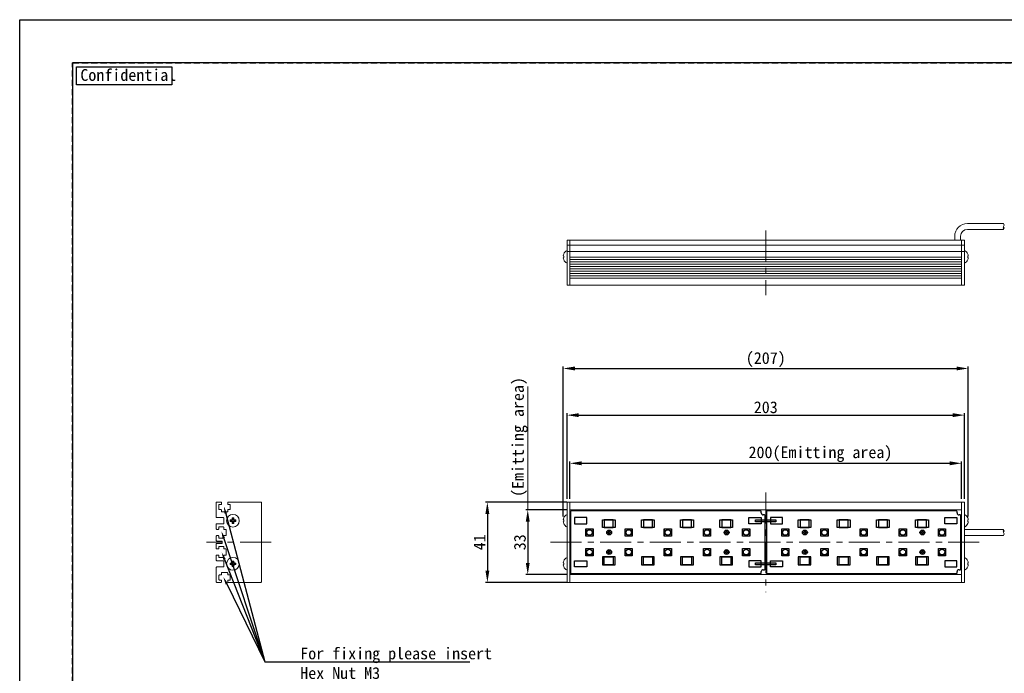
# Model space of a CAD drawing. Header units: millimetres. Extents: x 0 to 420, y 0 to 297.
# Tile 2 of 9: x 0 to 251, y 130 to 297. Entities that reach past the tile are written whole.
import ezdxf
from ezdxf import colors
from ezdxf.entities.mleader import LeaderData, LeaderLine
from ezdxf.math import Vec2, Vec3

# ---------------------------------------------------------------- set-up
doc = ezdxf.new("R2010")
doc.units = ezdxf.units.MM
doc.header["$LTSCALE"] = 0.25
doc.linetypes.add('CENTER', pattern=[50.8, 31.75, -6.35, 6.35, -6.35])
doc.linetypes.add('HIDDEN', pattern=[9.525, 6.35, -3.175])
for name, color, linetype, lineweight in [('BASE', 7, 'Continuous', 20), ('CABLE 3P', 7, 'Continuous', 20), ('CENTER', 1, 'CENTER', 9), ('DIMENSION', 6, 'Continuous', 9), ('MXB8146', 7, 'Continuous', 20), ('SIDE PLATE', 7, 'Continuous', 20)]:
    doc.layers.add(name, color=color, linetype=linetype, lineweight=lineweight)
for name, color, linetype in [('FORM', 252, 'Continuous'), ('Jumper', 7, 'Continuous'), ('MXB0164', 173, 'Continuous'), ('PCB ASSY', 3, 'Continuous')]:
    doc.layers.add(name, color=color, linetype=linetype)
doc.layers.add('PAPER', color=254, linetype='Continuous', plot=False)
doc.styles.add('VS Standard', font='msgothic.ttc', dxfattribs={"height": 3})
doc.dimstyles.new('VS Standard x0.5', dxfattribs={"dimtxt": 3, "dimasz": 3, "dimexe": 0.5, "dimexo": 0.8, "dimgap": 0.5, "dimtad": 3, "dimlfac": 2, "dimrnd": 0.0001, "dimzin": 9, "dimdsep": 46, "dimtxsty": 'VS Standard', "dimcen": 0, "dimaunit": 1, "dimadec": 0, "dimazin": 2, "dimtfac": 1, "dimtmove": 0, "dimatfit": 3, "dimfxl": 1, "dimtolj": 1, "dimtzin": 0, "dimarcsym": 0})

# ---------------------------------------------------------------- blocks, each defined once
blk = doc.blocks.new('*D8')
at = {"layer": 'Defpoints', "color": 0}
for p in [(140.52, 171.84), (129.74, 155.34), (140.52, 155.34)]:
    blk.add_point(p, dxfattribs=at)
at = {"layer": 'DIMENSION', "color": 0, "lineweight": -2}
for p, q in [((139.72, 171.84), (129.24, 171.84)), ((129.74, 168.84), (129.74, 158.34)), ((139.72, 155.34), (129.24, 155.34))]:
    blk.add_line(p, q, dxfattribs=at)
at = {"layer": 'DIMENSION', "color": 0}
for points in [[(130.24, 168.84), (129.24, 168.84), (129.74, 171.84)], [(129.24, 158.34), (130.24, 158.34), (129.74, 155.34)]]:
    blk.add_solid(points, dxfattribs=at)
at = {"layer": 'DIMENSION', "color": 0, "insert": (127.74, 163.59), "char_height": 3, "attachment_point": 5, "rotation": 90, "style": 'VS Standard'}
blk.add_mtext('\\A1;33', dxfattribs=at)
blk = doc.blocks.new('*D9')
at = {"layer": 'Defpoints', "color": 0}
for p in [(140.52, 173.84), (119.43, 153.34), (140.52, 153.34)]:
    blk.add_point(p, dxfattribs=at)
at = {"layer": 'DIMENSION', "color": 0, "lineweight": -2}
for p, q in [((139.72, 173.84), (118.93, 173.84)), ((119.43, 170.84), (119.43, 156.34)), ((139.72, 153.34), (118.93, 153.34))]:
    blk.add_line(p, q, dxfattribs=at)
at = {"layer": 'DIMENSION', "color": 0}
for points in [[(119.93, 170.84), (118.93, 170.84), (119.43, 173.84)], [(118.93, 156.34), (119.93, 156.34), (119.43, 153.34)]]:
    blk.add_solid(points, dxfattribs=at)
at = {"layer": 'DIMENSION', "color": 0, "insert": (117.43, 163.59), "char_height": 3, "attachment_point": 5, "rotation": 90, "style": 'VS Standard'}
blk.add_mtext('\\A1;41', dxfattribs=at)
blk = doc.blocks.new('*D10')
at = {"layer": 'Defpoints', "color": 0}
for p in [(240.52, 183.75), (140.52, 173.84), (240.52, 173.84)]:
    blk.add_point(p, dxfattribs=at)
at = {"layer": 'DIMENSION', "color": 0, "lineweight": -2}
for p, q in [((140.52, 174.64), (140.52, 184.25)), ((143.52, 183.75), (237.52, 183.75)), ((240.52, 174.64), (240.52, 184.25))]:
    blk.add_line(p, q, dxfattribs=at)
at = {"layer": 'DIMENSION', "color": 0}
for points in [[(143.52, 184.25), (143.52, 183.25), (140.52, 183.75)], [(237.52, 183.25), (237.52, 184.25), (240.52, 183.75)]]:
    blk.add_solid(points, dxfattribs=at)
at = {"layer": 'DIMENSION', "color": 0, "insert": (204.48, 186.07), "char_height": 3, "attachment_point": 5, "style": 'VS Standard'}
blk.add_mtext('\\A1;{\\A1;200}(Emitting area)', dxfattribs=at)
blk = doc.blocks.new('*D11')
at = {"layer": 'Defpoints', "color": 0}
for p in [(241.27, 196.04), (139.77, 173.84), (241.27, 173.84)]:
    blk.add_point(p, dxfattribs=at)
at = {"layer": 'DIMENSION', "color": 0, "lineweight": -2}
for p, q in [((139.77, 174.64), (139.77, 196.54)), ((241.27, 174.64), (241.27, 196.54)), ((142.77, 196.04), (238.27, 196.04))]:
    blk.add_line(p, q, dxfattribs=at)
at = {"layer": 'DIMENSION', "color": 0}
for points in [[(142.77, 196.54), (142.77, 195.54), (139.77, 196.04)], [(238.27, 195.54), (238.27, 196.54), (241.27, 196.04)]]:
    blk.add_solid(points, dxfattribs=at)
at = {"layer": 'DIMENSION', "color": 0, "insert": (190.52, 198.04), "char_height": 3, "attachment_point": 5, "style": 'VS Standard'}
blk.add_mtext('\\A1;203', dxfattribs=at)
blk = doc.blocks.new('*D12')
at = {"layer": 'Defpoints', "color": 0}
for p in [(242.23, 207.96), (138.8, 169.33), (242.23, 169.33)]:
    blk.add_point(p, dxfattribs=at)
at = {"layer": 'DIMENSION', "color": 0, "lineweight": -2}
for p, q in [((138.8, 170.13), (138.8, 208.46)), ((141.8, 207.96), (239.23, 207.96)), ((242.23, 170.13), (242.23, 208.46))]:
    blk.add_line(p, q, dxfattribs=at)
at = {"layer": 'DIMENSION', "color": 0}
for points in [[(141.8, 208.46), (141.8, 207.46), (138.8, 207.96)], [(239.23, 207.46), (239.23, 208.46), (242.23, 207.96)]]:
    blk.add_solid(points, dxfattribs=at)
at = {"layer": 'DIMENSION', "color": 0, "insert": (190.52, 210.22), "char_height": 3, "attachment_point": 5, "style": 'VS Standard'}
blk.add_mtext('\\A1;(207)', dxfattribs=at)

msp = doc.modelspace()

# ---------------------------------------------------------------- hatches: boundary and pattern name
at = {"layer": 'Jumper'}
for points in [[(193.0776, 169.3376), (187.9172, 169.3376), (187.9172, 168.8376), (193.0776, 168.8376)], [(193.0776, 158.3376), (187.9172, 158.3376), (187.9172, 157.8376), (193.0776, 157.8376)]]:
    msp.add_hatch(color=256, dxfattribs=at).paths.add_polyline_path(points)

# ---------------------------------------------------------------- linework, layer by layer
at = {"layer": 'BASE'}
for p, q in [((240.5172, 240.708), (140.5172, 240.708)), ((140.5172, 240.708), (140.5172, 229.208)), ((140.5172, 239.408), (240.5172, 239.408)), ((240.5172, 240.708), (240.5172, 229.208)), ((240.5172, 237.808), (140.5172, 237.808)), ((140.5172, 236.408), (240.5172, 236.408)), ((240.5172, 235.808), (140.5172, 235.808)), ((140.5172, 235.208), (240.5172, 235.208)), ((240.5172, 234.608), (140.5172, 234.608)), ((140.5172, 234.008), (240.5172, 234.008)), ((240.5172, 233.408), (140.5172, 233.408)), ((140.5172, 232.808), (240.5172, 232.808)), ((240.5172, 232.208), (140.5172, 232.208)), ((140.5172, 231.608), (240.5172, 231.608)), ((240.5172, 231.008), (140.5172, 231.008)), ((140.5172, 229.208), (240.5172, 229.208)), ((140.5172, 173.8376), (140.5172, 153.3376)), ((140.5172, 173.8376), (240.5172, 173.8376)), ((240.5172, 173.8376), (240.5172, 153.3376)), ((240.5172, 171.8376), (140.5172, 171.8376)), ((140.5172, 155.3376), (240.5172, 155.3376)), ((240.5172, 153.3376), (140.5172, 153.3376))]:
    msp.add_line(p, q, dxfattribs=at)
at = {"layer": 'CABLE 3P'}
for p, q in [((242.0172, 244.958), (251.2654, 244.958)), ((238.7672, 240.708), (238.7672, 241.708)), ((240.2672, 241.708), (240.2672, 240.708)), ((251.2654, 243.458), (242.0172, 243.458)), ((251.2501, 166.8376), (241.2672, 166.8376)), ((241.2672, 165.3376), (251.2503, 165.3376))]:
    msp.add_line(p, q, dxfattribs=at)
for centre, radius, start, end in [((242.0172, 241.708), 3.25, 90, 180), ((251.8985, 243.8265), 0.7325, 149.796415, 210.203585), ((250.5841, 244.5765), 0.7808, 330.752111, 29.247889), ((250.6324, 243.8265), 0.7325, 329.796415, 30.203585), ((242.0172, 241.708), 1.75, 90, 180), ((251.8985, 166.4691), 0.7325, 149.796415, 210.203585), ((250.6303, 165.7316), 0.7345, 327.562846, 30.160337), ((250.6324, 166.4691), 0.7325, 329.796415, 30.203585)]:
    msp.add_arc(centre, radius, start, end, dxfattribs=at)
at = {"layer": 'CENTER'}
for p, q in [((190.5172, 243.208), (190.5172, 226.708)), ((190.5172, 176.3376), (190.5172, 150.8376)), ((64.2107, 163.5876), (47.7107, 163.5876)), ((135.5172, 163.5876), (245.5172, 163.5876))]:
    msp.add_line(p, q, dxfattribs=at)
at = {"layer": 'DIMENSION'}
msp.add_line((129.7428, 171.8376), (129.7428, 203.3444), dxfattribs=at)
at = {"layer": 'FORM'}
for p, q in [((13.5, 286), (13.5, 11)), ((406.5, 286), (13.5, 286)), ((13.5, 286), (13.5, 286))]:
    msp.add_line(p, q, dxfattribs=at)
at = {"layer": 'FORM', "linetype": 'HIDDEN'}
msp.add_lwpolyline([(13.5, 286), (406.5, 286), (406.5, 11), (13.5, 11)], close=True, dxfattribs=at)
at = {"layer": 'FORM', "lineweight": 30}
msp.add_lwpolyline([(14.5, 285), (38.8908, 285), (38.8908, 280.3378), (14.5, 280.3378)], close=True, dxfattribs=at)
at = {"layer": 'Jumper'}
for points in [[(187.9172, 169.3376), (193.0776, 169.3376), (193.0776, 168.8376), (187.9172, 168.8376)], [(187.9172, 158.3376), (193.0776, 158.3376), (193.0776, 157.8376), (187.9172, 157.8376)]]:
    msp.add_lwpolyline(points, close=True, dxfattribs=at)
at = {"layer": 'MXB0164'}
for points in [[(150.4422, 166.4626), (150.5922, 166.4626), (150.5922, 166.1626), (150.8922, 166.1626), (150.8922, 166.0126), (150.5922, 166.0126), (150.5922, 165.7126), (150.4422, 165.7126), (150.4422, 166.0126), (150.1422, 166.0126), (150.1422, 166.1626), (150.4422, 166.1626)], [(180.4422, 166.4626), (180.5922, 166.4626), (180.5922, 166.1626), (180.8922, 166.1626), (180.8922, 166.0126), (180.5922, 166.0126), (180.5922, 165.7126), (180.4422, 165.7126), (180.4422, 166.0126), (180.1422, 166.0126), (180.1422, 166.1626), (180.4422, 166.1626)], [(200.4422, 166.4626), (200.5922, 166.4626), (200.5922, 166.1626), (200.8922, 166.1626), (200.8922, 166.0126), (200.5922, 166.0126), (200.5922, 165.7126), (200.4422, 165.7126), (200.4422, 166.0126), (200.1422, 166.0126), (200.1422, 166.1626), (200.4422, 166.1626)], [(230.4422, 166.4626), (230.5922, 166.4626), (230.5922, 166.1626), (230.8922, 166.1626), (230.8922, 166.0126), (230.5922, 166.0126), (230.5922, 165.7126), (230.4422, 165.7126), (230.4422, 166.0126), (230.1422, 166.0126), (230.1422, 166.1626), (230.4422, 166.1626)], [(150.4422, 161.4626), (150.5922, 161.4626), (150.5922, 161.1626), (150.8922, 161.1626), (150.8922, 161.0126), (150.5922, 161.0126), (150.5922, 160.7126), (150.4422, 160.7126), (150.4422, 161.0126), (150.1422, 161.0126), (150.1422, 161.1626), (150.4422, 161.1626)], [(180.4422, 161.4626), (180.5922, 161.4626), (180.5922, 161.1626), (180.8922, 161.1626), (180.8922, 161.0126), (180.5922, 161.0126), (180.5922, 160.7126), (180.4422, 160.7126), (180.4422, 161.0126), (180.1422, 161.0126), (180.1422, 161.1626), (180.4422, 161.1626)], [(200.4422, 161.4626), (200.5922, 161.4626), (200.5922, 161.1626), (200.8922, 161.1626), (200.8922, 161.0126), (200.5922, 161.0126), (200.5922, 160.7126), (200.4422, 160.7126), (200.4422, 161.0126), (200.1422, 161.0126), (200.1422, 161.1626), (200.4422, 161.1626)], [(230.4422, 161.4626), (230.5922, 161.4626), (230.5922, 161.1626), (230.8922, 161.1626), (230.8922, 161.0126), (230.5922, 161.0126), (230.5922, 160.7126), (230.4422, 160.7126), (230.4422, 161.0126), (230.1422, 161.0126), (230.1422, 161.1626), (230.4422, 161.1626)]]:
    msp.add_lwpolyline(points, close=True, dxfattribs=at)
for centre in [(150.5172, 166.0876), (180.5172, 166.0876), (200.5172, 166.0876), (230.5172, 166.0876), (150.5172, 161.0876), (180.5172, 161.0876), (200.5172, 161.0876), (230.5172, 161.0876)]:
    msp.add_circle(centre, 0.625, dxfattribs=at)
at = {"layer": 'MXB8146'}
for p, q in [((138.9235, 236.6661), (138.7995, 236.6994)), ((138.9235, 237.1661), (138.9119, 237.1693)), ((139.7672, 238.083), (139.7672, 234.833)), ((241.2672, 238.083), (241.2672, 234.833)), ((242.1109, 237.1661), (242.1225, 237.1693)), ((242.1109, 236.6661), (242.2349, 236.6994)), ((138.7995, 236.2167), (138.9235, 236.2499)), ((138.9119, 235.7468), (138.9235, 235.7499)), ((242.2349, 236.2167), (242.1109, 236.2499)), ((242.1225, 235.7468), (242.1109, 235.7499)), ((53.8447, 169.2036), (53.7526, 169.2957)), ((53.8447, 168.9716), (53.7526, 168.8795)), ((54.3447, 169.2036), (53.8447, 169.2036)), ((53.8447, 169.2036), (53.8447, 168.9716)), ((53.8447, 168.9716), (54.3447, 168.9716)), ((54.3447, 169.2036), (54.2194, 169.329)), ((54.3447, 168.9716), (54.2194, 168.8463)), ((54.3447, 169.7036), (54.2526, 169.7957)), ((54.3447, 168.4716), (54.2526, 168.3795)), ((54.3447, 169.7036), (54.3447, 169.2036)), ((54.5767, 169.7036), (54.3447, 169.7036)), ((54.3447, 168.9716), (54.3447, 168.4716)), ((54.3447, 168.4716), (54.5767, 168.4716)), ((54.5767, 169.7036), (54.6688, 169.7957)), ((54.5767, 169.2036), (54.5767, 169.7036)), ((54.5767, 169.2036), (54.7021, 169.329)), ((55.0767, 169.2036), (54.5767, 169.2036)), ((54.5767, 168.9716), (54.7021, 168.8463)), ((54.5767, 168.9716), (55.0767, 168.9716)), ((54.5767, 168.4716), (54.5767, 168.9716)), ((54.5767, 168.4716), (54.6688, 168.3795)), ((55.0767, 169.2036), (55.1688, 169.2957)), ((55.0767, 168.9716), (55.0767, 169.2036)), ((55.0767, 168.9716), (55.1688, 168.8795)), ((138.9235, 169.2957), (138.7995, 169.329)), ((138.7995, 168.8463), (138.9235, 168.8795)), ((138.9235, 169.7957), (138.9119, 169.7988)), ((139.7672, 170.7126), (139.7672, 167.4626)), ((241.2672, 170.7126), (241.2672, 167.4626)), ((242.1109, 169.7957), (242.1225, 169.7988)), ((242.1109, 169.2957), (242.2349, 169.329)), ((242.2349, 168.8463), (242.1109, 168.8795)), ((138.9119, 168.3764), (138.9235, 168.3795)), ((242.1225, 168.3764), (242.1109, 168.3795)), ((54.3447, 158.7036), (54.2526, 158.7957)), ((54.3447, 158.7036), (54.3447, 158.2036)), ((54.5767, 158.7036), (54.3447, 158.7036)), ((54.5767, 158.7036), (54.6688, 158.7957)), ((54.5767, 158.2036), (54.5767, 158.7036)), ((138.9119, 158.7988), (138.9235, 158.7957)), ((139.7672, 156.4626), (139.7672, 159.7126)), ((241.2672, 156.4626), (241.2672, 159.7126)), ((242.1225, 158.7988), (242.1109, 158.7957)), ((53.8447, 158.2036), (53.7526, 158.2957)), ((53.8447, 157.9716), (53.7526, 157.8795)), ((54.3447, 158.2036), (53.8447, 158.2036)), ((53.8447, 158.2036), (53.8447, 157.9716)), ((53.8447, 157.9716), (54.3447, 157.9716)), ((54.3447, 158.2036), (54.2194, 158.329)), ((54.3447, 157.9716), (54.2194, 157.8463)), ((54.3447, 157.4716), (54.2526, 157.3795)), ((54.3447, 157.9716), (54.3447, 157.4716)), ((54.3447, 157.4716), (54.5767, 157.4716)), ((54.5767, 158.2036), (54.7021, 158.329)), ((55.0767, 158.2036), (54.5767, 158.2036)), ((54.5767, 157.9716), (54.7021, 157.8463)), ((54.5767, 157.9716), (55.0767, 157.9716)), ((54.5767, 157.4716), (54.5767, 157.9716)), ((54.5767, 157.4716), (54.6688, 157.3795)), ((55.0767, 158.2036), (55.1688, 158.2957)), ((55.0767, 157.9716), (55.0767, 158.2036)), ((55.0767, 157.9716), (55.1688, 157.8795)), ((138.7995, 158.329), (138.9235, 158.2957)), ((138.9235, 157.8795), (138.7995, 157.8463)), ((138.9235, 157.3795), (138.9119, 157.3764)), ((242.2349, 158.329), (242.1109, 158.2957)), ((242.1109, 157.8795), (242.2349, 157.8463)), ((242.1109, 157.3795), (242.1225, 157.3764))]:
    msp.add_line(p, q, dxfattribs=at)
for centre in [(54.4607, 169.0876), (54.4607, 158.0876)]:
    msp.add_circle(centre, 1.625, dxfattribs=at)
for centre, radius, start, end in [((140.6397, 236.4602), 1.8557, 157.639247, 172.593484), ((140.5875, 236.458), 1.8203, 116.784996, 157.000817), ((140.7776, 236.458), 1.8657, 173.595632, 186.404368), ((240.4469, 236.458), 1.8203, 22.999183, 63.215004), ((240.3947, 236.4602), 1.8557, 7.406516, 22.360753), ((240.2568, 236.458), 1.8657, 353.595632, 6.404368), ((140.6397, 236.4559), 1.8557, 187.406516, 202.360753), ((140.5875, 236.458), 1.8203, 202.999183, 243.215004), ((240.4469, 236.458), 1.8203, 296.784996, 337.000817), ((240.3947, 236.4559), 1.8557, 337.639247, 352.593484), ((60.6889, 169.0876), 6.9394, 178.281462, 181.718538), ((54.431, 163.0636), 6.269, 91.934483, 96.212266), ((54.431, 175.1117), 6.269, 263.787734, 268.065517), ((60.4848, 169.1173), 6.269, 173.787734, 178.065517), ((60.4848, 169.0579), 6.269, 181.934483, 186.212266), ((54.4607, 162.8595), 6.9394, 88.281462, 91.718538), ((48.4367, 169.1173), 6.269, 1.934483, 6.212266), ((48.4367, 169.0579), 6.269, 353.787734, 358.065517), ((54.4904, 163.0636), 6.269, 83.787734, 88.065517), ((54.4904, 175.1117), 6.269, 271.934483, 276.212266), ((48.2326, 169.0876), 6.9394, 358.281462, 1.718538), ((140.6397, 169.0898), 1.8557, 157.639247, 172.593484), ((140.6397, 169.0855), 1.8557, 187.406516, 202.360753), ((140.5875, 169.0876), 1.8203, 116.784996, 157.000817), ((140.7776, 169.0876), 1.8657, 173.595632, 186.404368), ((240.4469, 169.0876), 1.8203, 22.999183, 63.215004), ((240.3947, 169.0898), 1.8557, 7.406516, 22.360753), ((240.2568, 169.0876), 1.8657, 353.595632, 6.404368), ((240.3947, 169.0855), 1.8557, 337.639247, 352.593484), ((54.4607, 175.3158), 6.9394, 268.281462, 271.718538), ((140.5875, 169.0876), 1.8203, 202.999183, 243.215004), ((240.4469, 169.0876), 1.8203, 296.784996, 337.000817), ((60.4848, 158.1173), 6.269, 173.787734, 178.065517), ((54.4607, 151.8595), 6.9394, 88.281462, 91.718538), ((48.4367, 158.1173), 6.269, 1.934483, 6.212266), ((140.6397, 158.0898), 1.8557, 157.639247, 172.593484), ((140.5875, 158.0876), 1.8203, 116.784996, 157.000817), ((240.4469, 158.0876), 1.8203, 22.999183, 63.215004), ((240.3947, 158.0898), 1.8557, 7.406516, 22.360753), ((60.6889, 158.0876), 6.9394, 178.281462, 181.718538), ((54.431, 152.0636), 6.269, 91.934483, 96.212266), ((54.431, 164.1117), 6.269, 263.787734, 268.065517), ((60.4848, 158.0579), 6.269, 181.934483, 186.212266), ((54.4607, 164.3158), 6.9394, 268.281462, 271.718538), ((48.4367, 158.0579), 6.269, 353.787734, 358.065517), ((54.4904, 152.0636), 6.269, 83.787734, 88.065517), ((54.4904, 164.1117), 6.269, 271.934483, 276.212266), ((48.2326, 158.0876), 6.9394, 358.281462, 1.718538), ((140.6397, 158.0855), 1.8557, 187.406516, 202.360753), ((140.7776, 158.0876), 1.8657, 173.595632, 186.404368), ((140.5875, 158.0876), 1.8203, 202.999183, 243.215004), ((240.4469, 158.0876), 1.8203, 296.784996, 337.000817), ((240.2568, 158.0876), 1.8657, 353.595632, 6.404368), ((240.3947, 158.0855), 1.8557, 337.639247, 352.593484)]:
    msp.add_arc(centre, radius, start, end, dxfattribs=at)
at = {"layer": 'PAPER'}
msp.add_lwpolyline([(0, 297), (420, 297), (420, 0), (0, 0)], close=True, dxfattribs=at)
at = {"layer": 'PCB ASSY'}
for points in [[(189.3672, 171.0876), (189.3672, 171.3876, 0.41421356), (189.1672, 171.5876), (140.8672, 171.5876, 0.41421356), (140.6672, 171.3876), (140.6672, 155.7876, 0.41421356), (140.8672, 155.5876), (189.1672, 155.5876, 0.41421356), (189.3672, 155.7876), (189.3672, 156.0876)], [(239.3672, 171.0876), (239.3672, 171.3876, 0.41421356), (239.1672, 171.5876), (190.8672, 171.5876, 0.41421356), (190.6672, 171.3876), (190.6672, 155.7876, 0.41421356), (190.8672, 155.5876), (239.1672, 155.5876, 0.41421356), (239.3672, 155.7876), (239.3672, 156.0876)], [(189.8672, 156.5876), (190.1672, 156.5876, 0.41421356), (190.3672, 156.7876), (190.3672, 170.3876, 0.41421356), (190.1672, 170.5876), (189.8672, 170.5876)], [(239.8672, 156.5876), (240.1672, 156.5876, 0.41421356), (240.3672, 156.7876), (240.3672, 170.3876, 0.41421356), (240.1672, 170.5876), (239.8672, 170.5876)]]:
    msp.add_lwpolyline(points, format="xyb", dxfattribs=at)
for points in [[(141.7172, 168.2876), (144.8172, 168.2876), (144.8172, 169.8876), (141.7172, 169.8876)], [(148.7877, 169.3376), (152.0377, 169.3376), (152.0377, 167.3376), (148.7877, 167.3376)], [(149.2672, 167.3376), (151.5672, 167.3376), (151.5672, 169.3376), (149.2672, 169.3376)], [(158.7877, 169.3376), (162.0377, 169.3376), (162.0377, 167.3376), (158.7877, 167.3376)], [(159.2672, 167.3376), (161.5672, 167.3376), (161.5672, 169.3376), (159.2672, 169.3376)], [(168.7877, 169.3376), (172.0377, 169.3376), (172.0377, 167.3376), (168.7877, 167.3376)], [(169.2672, 167.3376), (171.5672, 167.3376), (171.5672, 169.3376), (169.2672, 169.3376)], [(178.7877, 169.3376), (182.0377, 169.3376), (182.0377, 167.3376), (178.7877, 167.3376)], [(179.2672, 167.3376), (181.5672, 167.3376), (181.5672, 169.3376), (179.2672, 169.3376)], [(189.3172, 168.2876), (186.2172, 168.2876), (186.2172, 169.8876), (189.3172, 169.8876)], [(191.7172, 168.2876), (194.8172, 168.2876), (194.8172, 169.8876), (191.7172, 169.8876)], [(198.7877, 169.3376), (202.0377, 169.3376), (202.0377, 167.3376), (198.7877, 167.3376)], [(199.2672, 167.3376), (201.5672, 167.3376), (201.5672, 169.3376), (199.2672, 169.3376)], [(208.7877, 169.3376), (212.0377, 169.3376), (212.0377, 167.3376), (208.7877, 167.3376)], [(209.2672, 167.3376), (211.5672, 167.3376), (211.5672, 169.3376), (209.2672, 169.3376)], [(218.7877, 169.3376), (222.0377, 169.3376), (222.0377, 167.3376), (218.7877, 167.3376)], [(219.2672, 167.3376), (221.5672, 167.3376), (221.5672, 169.3376), (219.2672, 169.3376)], [(228.7877, 169.3376), (232.0377, 169.3376), (232.0377, 167.3376), (228.7877, 167.3376)], [(229.2672, 167.3376), (231.5672, 167.3376), (231.5672, 169.3376), (229.2672, 169.3376)], [(239.3172, 168.2876), (236.2172, 168.2876), (236.2172, 169.8876), (239.3172, 169.8876)], [(144.5922, 167.0126), (146.4422, 167.0126), (146.4422, 165.1626), (144.5922, 165.1626)], [(144.6172, 166.9876), (146.2172, 166.9876), (146.4172, 166.7876), (146.4172, 165.3876), (146.2172, 165.1876), (144.6172, 165.1876)], [(154.5922, 167.0126), (156.4422, 167.0126), (156.4422, 165.1626), (154.5922, 165.1626)], [(154.6172, 166.9876), (156.2172, 166.9876), (156.4172, 166.7876), (156.4172, 165.3876), (156.2172, 165.1876), (154.6172, 165.1876)], [(164.5922, 167.0126), (166.4422, 167.0126), (166.4422, 165.1626), (164.5922, 165.1626)], [(164.6172, 166.9876), (166.2172, 166.9876), (166.4172, 166.7876), (166.4172, 165.3876), (166.2172, 165.1876), (164.6172, 165.1876)], [(174.5922, 167.0126), (176.4422, 167.0126), (176.4422, 165.1626), (174.5922, 165.1626)], [(174.6172, 166.9876), (176.2172, 166.9876), (176.4172, 166.7876), (176.4172, 165.3876), (176.2172, 165.1876), (174.6172, 165.1876)], [(184.5922, 167.0126), (186.4422, 167.0126), (186.4422, 165.1626), (184.5922, 165.1626)], [(184.6172, 166.9876), (186.2172, 166.9876), (186.4172, 166.7876), (186.4172, 165.3876), (186.2172, 165.1876), (184.6172, 165.1876)], [(194.5922, 167.0126), (196.4422, 167.0126), (196.4422, 165.1626), (194.5922, 165.1626)], [(194.6172, 166.9876), (196.2172, 166.9876), (196.4172, 166.7876), (196.4172, 165.3876), (196.2172, 165.1876), (194.6172, 165.1876)], [(204.5922, 167.0126), (206.4422, 167.0126), (206.4422, 165.1626), (204.5922, 165.1626)], [(204.6172, 166.9876), (206.2172, 166.9876), (206.4172, 166.7876), (206.4172, 165.3876), (206.2172, 165.1876), (204.6172, 165.1876)], [(214.5922, 167.0126), (216.4422, 167.0126), (216.4422, 165.1626), (214.5922, 165.1626)], [(214.6172, 166.9876), (216.2172, 166.9876), (216.4172, 166.7876), (216.4172, 165.3876), (216.2172, 165.1876), (214.6172, 165.1876)], [(224.5922, 167.0126), (226.4422, 167.0126), (226.4422, 165.1626), (224.5922, 165.1626)], [(224.6172, 166.9876), (226.2172, 166.9876), (226.4172, 166.7876), (226.4172, 165.3876), (226.2172, 165.1876), (224.6172, 165.1876)], [(234.5922, 167.0126), (236.4422, 167.0126), (236.4422, 165.1626), (234.5922, 165.1626)], [(234.6172, 166.9876), (236.2172, 166.9876), (236.4172, 166.7876), (236.4172, 165.3876), (236.2172, 165.1876), (234.6172, 165.1876)], [(144.5922, 162.0126), (146.4422, 162.0126), (146.4422, 160.1626), (144.5922, 160.1626)], [(144.6172, 161.9876), (146.2172, 161.9876), (146.4172, 161.7876), (146.4172, 160.3876), (146.2172, 160.1876), (144.6172, 160.1876)], [(154.5922, 162.0126), (156.4422, 162.0126), (156.4422, 160.1626), (154.5922, 160.1626)], [(154.6172, 161.9876), (156.2172, 161.9876), (156.4172, 161.7876), (156.4172, 160.3876), (156.2172, 160.1876), (154.6172, 160.1876)], [(164.5922, 162.0126), (166.4422, 162.0126), (166.4422, 160.1626), (164.5922, 160.1626)], [(164.6172, 161.9876), (166.2172, 161.9876), (166.4172, 161.7876), (166.4172, 160.3876), (166.2172, 160.1876), (164.6172, 160.1876)], [(174.5922, 162.0126), (176.4422, 162.0126), (176.4422, 160.1626), (174.5922, 160.1626)], [(174.6172, 161.9876), (176.2172, 161.9876), (176.4172, 161.7876), (176.4172, 160.3876), (176.2172, 160.1876), (174.6172, 160.1876)], [(184.5922, 162.0126), (186.4422, 162.0126), (186.4422, 160.1626), (184.5922, 160.1626)], [(184.6172, 161.9876), (186.2172, 161.9876), (186.4172, 161.7876), (186.4172, 160.3876), (186.2172, 160.1876), (184.6172, 160.1876)], [(194.5922, 162.0126), (196.4422, 162.0126), (196.4422, 160.1626), (194.5922, 160.1626)], [(194.6172, 161.9876), (196.2172, 161.9876), (196.4172, 161.7876), (196.4172, 160.3876), (196.2172, 160.1876), (194.6172, 160.1876)], [(204.5922, 162.0126), (206.4422, 162.0126), (206.4422, 160.1626), (204.5922, 160.1626)], [(204.6172, 161.9876), (206.2172, 161.9876), (206.4172, 161.7876), (206.4172, 160.3876), (206.2172, 160.1876), (204.6172, 160.1876)], [(214.5922, 162.0126), (216.4422, 162.0126), (216.4422, 160.1626), (214.5922, 160.1626)], [(214.6172, 161.9876), (216.2172, 161.9876), (216.4172, 161.7876), (216.4172, 160.3876), (216.2172, 160.1876), (214.6172, 160.1876)], [(224.5922, 162.0126), (226.4422, 162.0126), (226.4422, 160.1626), (224.5922, 160.1626)], [(224.6172, 161.9876), (226.2172, 161.9876), (226.4172, 161.7876), (226.4172, 160.3876), (226.2172, 160.1876), (224.6172, 160.1876)], [(234.5922, 162.0126), (236.4422, 162.0126), (236.4422, 160.1626), (234.5922, 160.1626)], [(234.6172, 161.9876), (236.2172, 161.9876), (236.4172, 161.7876), (236.4172, 160.3876), (236.2172, 160.1876), (234.6172, 160.1876)], [(141.7172, 158.8876), (144.8172, 158.8876), (144.8172, 157.2876), (141.7172, 157.2876)], [(148.7877, 157.8376), (152.0377, 157.8376), (152.0377, 159.8376), (148.7877, 159.8376)], [(149.2672, 159.8376), (151.5672, 159.8376), (151.5672, 157.8376), (149.2672, 157.8376)], [(158.7877, 157.8376), (162.0377, 157.8376), (162.0377, 159.8376), (158.7877, 159.8376)], [(159.2672, 159.8376), (161.5672, 159.8376), (161.5672, 157.8376), (159.2672, 157.8376)], [(168.7877, 157.8376), (172.0377, 157.8376), (172.0377, 159.8376), (168.7877, 159.8376)], [(169.2672, 159.8376), (171.5672, 159.8376), (171.5672, 157.8376), (169.2672, 157.8376)], [(178.7877, 157.8376), (182.0377, 157.8376), (182.0377, 159.8376), (178.7877, 159.8376)], [(179.2672, 159.8376), (181.5672, 159.8376), (181.5672, 157.8376), (179.2672, 157.8376)], [(189.3172, 158.8876), (186.2172, 158.8876), (186.2172, 157.2876), (189.3172, 157.2876)], [(191.7172, 158.8876), (194.8172, 158.8876), (194.8172, 157.2876), (191.7172, 157.2876)], [(198.7877, 157.8376), (202.0377, 157.8376), (202.0377, 159.8376), (198.7877, 159.8376)], [(199.2672, 159.8376), (201.5672, 159.8376), (201.5672, 157.8376), (199.2672, 157.8376)], [(208.7877, 157.8376), (212.0377, 157.8376), (212.0377, 159.8376), (208.7877, 159.8376)], [(209.2672, 159.8376), (211.5672, 159.8376), (211.5672, 157.8376), (209.2672, 157.8376)], [(218.7877, 157.8376), (222.0377, 157.8376), (222.0377, 159.8376), (218.7877, 159.8376)], [(219.2672, 159.8376), (221.5672, 159.8376), (221.5672, 157.8376), (219.2672, 157.8376)], [(228.7877, 157.8376), (232.0377, 157.8376), (232.0377, 159.8376), (228.7877, 159.8376)], [(229.2672, 159.8376), (231.5672, 159.8376), (231.5672, 157.8376), (229.2672, 157.8376)], [(239.3172, 158.8876), (236.2172, 158.8876), (236.2172, 157.2876), (239.3172, 157.2876)]]:
    msp.add_lwpolyline(points, close=True, dxfattribs=at)
for centre, radius in [((145.5172, 166.0876), 0.74), ((145.5172, 166.0876), 0.7075), ((155.5172, 166.0876), 0.74), ((155.5172, 166.0876), 0.7075), ((165.5172, 166.0876), 0.74), ((165.5172, 166.0876), 0.7075), ((175.5172, 166.0876), 0.74), ((175.5172, 166.0876), 0.7075), ((185.5172, 166.0876), 0.74), ((185.5172, 166.0876), 0.7075), ((195.5172, 166.0876), 0.74), ((195.5172, 166.0876), 0.7075), ((205.5172, 166.0876), 0.74), ((205.5172, 166.0876), 0.7075), ((215.5172, 166.0876), 0.74), ((215.5172, 166.0876), 0.7075), ((225.5172, 166.0876), 0.74), ((225.5172, 166.0876), 0.7075), ((235.5172, 166.0876), 0.74), ((235.5172, 166.0876), 0.7075), ((145.5172, 161.0876), 0.74), ((145.5172, 161.0876), 0.7075), ((155.5172, 161.0876), 0.74), ((155.5172, 161.0876), 0.7075), ((165.5172, 161.0876), 0.74), ((165.5172, 161.0876), 0.7075), ((175.5172, 161.0876), 0.74), ((175.5172, 161.0876), 0.7075), ((185.5172, 161.0876), 0.74), ((185.5172, 161.0876), 0.7075), ((195.5172, 161.0876), 0.74), ((195.5172, 161.0876), 0.7075), ((205.5172, 161.0876), 0.74), ((205.5172, 161.0876), 0.7075), ((215.5172, 161.0876), 0.74), ((215.5172, 161.0876), 0.7075), ((225.5172, 161.0876), 0.74), ((225.5172, 161.0876), 0.7075), ((235.5172, 161.0876), 0.74), ((235.5172, 161.0876), 0.7075)]:
    msp.add_circle(centre, radius, dxfattribs=at)
for centre, start, end in [((189.8672, 171.0876), 180, 270), ((239.8672, 171.0876), 180, 270), ((189.8672, 156.0876), 90, 180), ((239.8672, 156.0876), 90, 180)]:
    msp.add_arc(centre, 0.5, start, end, dxfattribs=at)
at = {"layer": 'SIDE PLATE'}
for p, q in [((140.5172, 240.708), (139.7672, 240.708)), ((139.7672, 240.708), (139.7672, 229.208)), ((139.7672, 239.408), (140.5172, 239.408)), ((140.5172, 229.208), (140.5172, 240.708)), ((241.2672, 240.708), (240.5172, 240.708)), ((240.5172, 240.708), (240.5172, 229.208)), ((240.5172, 239.408), (241.2672, 239.408)), ((241.2672, 229.208), (241.2672, 240.708)), ((140.5172, 237.808), (139.7672, 237.808)), ((241.2672, 237.808), (240.5172, 237.808)), ((139.7672, 229.208), (140.5172, 229.208)), ((240.5172, 229.208), (241.2672, 229.208)), ((50.2107, 169.9876), (50.2107, 173.7376)), ((50.3107, 173.8376), (51.4107, 173.8376)), ((51.5107, 173.7376), (51.5107, 173.3376)), ((53.1107, 173.3376), (53.1107, 173.7376)), ((53.2107, 173.8376), (61.6107, 173.8376)), ((61.7107, 173.7376), (61.7107, 153.4376)), ((50.8857, 173.1376), (50.8857, 172.0376)), ((51.4107, 173.2376), (50.9857, 173.2376)), ((50.9857, 171.9376), (51.4107, 171.9376)), ((51.5107, 171.8376), (51.5107, 171.4376)), ((51.6107, 171.3376), (53.0107, 171.3376)), ((53.1107, 171.4376), (53.1107, 171.8376)), ((53.6357, 173.2376), (53.2107, 173.2376)), ((53.2107, 171.9376), (53.6357, 171.9376)), ((53.7357, 172.0376), (53.7357, 173.1376)), ((52.0107, 169.8876), (50.3107, 169.8876)), ((52.1107, 168.3876), (52.1107, 169.7876)), ((50.2107, 166.9876), (50.2107, 168.1876)), ((50.3107, 168.2876), (52.0107, 168.2876)), ((50.7107, 166.8876), (50.3107, 166.8876)), ((50.8107, 167.4126), (50.8107, 166.9876)), ((52.0107, 167.5126), (50.9107, 167.5126)), ((52.1107, 166.9876), (52.1107, 167.4126)), ((52.6107, 166.8876), (52.2107, 166.8876)), ((52.7107, 165.3876), (52.7107, 166.7876)), ((50.2107, 163.9876), (50.2107, 165.1876)), ((50.3107, 165.2876), (50.7107, 165.2876)), ((51.6107, 163.8876), (50.3107, 163.8876)), ((50.8107, 165.1876), (50.8107, 164.7626)), ((50.9107, 164.6626), (52.0107, 164.6626)), ((51.7107, 163.3876), (51.7107, 163.7876)), ((52.1107, 164.7626), (52.1107, 165.1876)), ((52.2107, 165.2876), (52.6107, 165.2876)), ((50.2107, 161.9876), (50.2107, 163.1876)), ((50.3107, 163.2876), (51.6107, 163.2876)), ((50.7107, 161.8876), (50.3107, 161.8876)), ((50.8107, 162.4126), (50.8107, 161.9876)), ((52.0107, 162.5126), (50.9107, 162.5126)), ((52.1107, 161.9876), (52.1107, 162.4126)), ((52.6107, 161.8876), (52.2107, 161.8876)), ((52.7107, 160.3876), (52.7107, 161.7876)), ((50.2107, 158.9876), (50.2107, 160.1876)), ((50.3107, 160.2876), (50.7107, 160.2876)), ((52.0107, 158.8876), (50.3107, 158.8876)), ((50.8107, 160.1876), (50.8107, 159.7626)), ((50.9107, 159.6626), (52.0107, 159.6626)), ((52.1107, 159.7626), (52.1107, 160.1876)), ((52.1107, 157.3876), (52.1107, 158.7876)), ((52.2107, 160.2876), (52.6107, 160.2876)), ((50.2107, 153.4376), (50.2107, 157.1876)), ((50.3107, 157.2876), (52.0107, 157.2876)), ((50.8857, 155.1376), (50.8857, 154.0376)), ((51.4107, 155.2376), (50.9857, 155.2376)), ((50.9857, 153.9376), (51.4107, 153.9376)), ((51.5107, 155.7376), (51.5107, 155.3376)), ((51.5107, 153.8376), (51.5107, 153.4376)), ((53.0107, 155.8376), (51.6107, 155.8376)), ((53.1107, 155.3376), (53.1107, 155.7376)), ((53.1107, 153.4376), (53.1107, 153.8376)), ((53.6357, 155.2376), (53.2107, 155.2376)), ((53.2107, 153.9376), (53.6357, 153.9376)), ((53.7357, 154.0376), (53.7357, 155.1376)), ((51.4107, 153.3376), (50.3107, 153.3376)), ((61.6107, 153.3376), (53.2107, 153.3376))]:
    msp.add_line(p, q, dxfattribs=at)
for points in [[(140.5172, 173.8376), (140.5172, 153.3376), (139.7672, 153.3376), (139.7672, 173.8376)], [(241.2672, 153.3376), (241.2672, 173.8376), (240.5172, 173.8376), (240.5172, 153.3376)]]:
    msp.add_lwpolyline(points, close=True, dxfattribs=at)
for centre, start, end in [((50.3107, 173.7376), 90, 180), ((51.4107, 173.7376), 0, 90), ((53.2107, 173.7376), 90, 180), ((61.6107, 173.7376), 0, 90), ((50.9857, 173.1376), 90, 180), ((50.9857, 172.0376), 180, 270), ((51.4107, 173.3376), 270, 0), ((51.4107, 171.8376), 0, 90), ((51.6107, 171.4376), 180, 270), ((53.0107, 171.4376), 270, 0), ((53.2107, 173.3376), 180, 270), ((53.2107, 171.8376), 90, 180), ((53.6357, 173.1376), 0, 90), ((53.6357, 172.0376), 270, 0), ((50.3107, 169.9876), 180, 270), ((52.0107, 169.7876), 0, 90), ((50.3107, 168.1876), 90, 180), ((50.3107, 166.9876), 180, 270), ((50.7107, 166.9876), 270, 0), ((50.9107, 167.4126), 90, 180), ((52.0107, 168.3876), 270, 0), ((52.0107, 167.4126), 0, 90), ((52.2107, 166.9876), 180, 270), ((52.6107, 166.7876), 0, 90), ((50.3107, 165.1876), 90, 180), ((50.3107, 163.9876), 180, 270), ((50.7107, 165.1876), 0, 90), ((50.9107, 164.7626), 180, 270), ((51.6107, 163.7876), 0, 90), ((52.0107, 164.7626), 270, 0), ((52.2107, 165.1876), 90, 180), ((52.6107, 165.3876), 270, 0), ((50.3107, 163.1876), 90, 180), ((50.3107, 161.9876), 180, 270), ((50.7107, 161.9876), 270, 0), ((50.9107, 162.4126), 90, 180), ((51.6107, 163.3876), 270, 0), ((52.0107, 162.4126), 0, 90), ((52.2107, 161.9876), 180, 270), ((52.6107, 161.7876), 0, 90), ((50.3107, 160.1876), 90, 180), ((50.3107, 158.9876), 180, 270), ((50.7107, 160.1876), 0, 90), ((50.9107, 159.7626), 180, 270), ((52.0107, 159.7626), 270, 0), ((52.0107, 158.7876), 0, 90), ((52.2107, 160.1876), 90, 180), ((52.6107, 160.3876), 270, 0), ((50.3107, 157.1876), 90, 180), ((52.0107, 157.3876), 270, 0), ((50.3107, 153.4376), 180, 270), ((50.9857, 155.1376), 90, 180), ((50.9857, 154.0376), 180, 270), ((51.4107, 155.3376), 270, 0), ((51.4107, 153.8376), 0, 90), ((51.4107, 153.4376), 270, 0), ((51.6107, 155.7376), 90, 180), ((53.0107, 155.7376), 0, 90), ((53.2107, 155.3376), 180, 270), ((53.2107, 153.8376), 90, 180), ((53.2107, 153.4376), 180, 270), ((53.6357, 155.1376), 0, 90), ((53.6357, 154.0376), 270, 0), ((61.6107, 153.4376), 270, 0)]:
    msp.add_arc(centre, 0.1, start, end, dxfattribs=at)

# ---------------------------------------------------------------- texts
at = {"layer": 'DIMENSION', "insert": (125.7329, 175.1481), "char_height": 3, "attachment_point": 1, "rotation": 90, "style": 'VS Standard'}
msp.add_mtext('(Emitting area)', dxfattribs=at)
at = {"layer": 'FORM', "lineweight": 30, "insert": (15.494, 284.3886), "char_height": 3, "attachment_point": 1, "style": 'VS Standard'}
msp.add_mtext_dynamic_manual_height_columns('Confidential', width=3, gutter_width=15, heights=[-3], dxfattribs=at)

# ---------------------------------------------------------------- dimensions: what is measured, and where the dimension line sits
at = {"layer": 'DIMENSION'}
dim = msp.add_linear_dim(base=(242.2349, 207.9644), p1=(138.7995, 169.329), p2=(242.2349, 169.329), text='(207)', dimstyle='VS Standard x0.5', dxfattribs=at)
dim.commit()
dim.dimension.update_dxf_attribs({"geometry": '*D12', "text_midpoint": (190.5172, 210.2155)})
dim = msp.add_linear_dim(base=(241.2672, 196.0385), p1=(139.7672, 173.8376), p2=(241.2672, 173.8376), dimstyle='VS Standard x0.5', dxfattribs=at)
dim.commit()
dim.dimension.update_dxf_attribs({"geometry": '*D11', "text_midpoint": (190.5172, 198.039)})
dim = msp.add_linear_dim(base=(240.5172, 183.7539), p1=(140.5172, 173.8376), p2=(240.5172, 173.8376), text='{\\A1;<>}(Emitting area)', dimstyle='VS Standard x0.5', dxfattribs=at)
dim.commit()
dim.dimension.update_dxf_attribs({"geometry": '*D10', "text_midpoint": (204.4837, 183.7539), "dimtype": 160})
for base, p1, p2, picture, middle in [((119.4321, 153.3376), (140.5172, 173.8376), (140.5172, 153.3376), '*D9', (117.4315, 163.5876)), ((129.7428, 155.3376), (140.5172, 171.8376), (140.5172, 155.3376), '*D8', (127.7422, 163.5876))]:
    dim = msp.add_linear_dim(base=base, p1=p1, p2=p2, angle=90, dimstyle='VS Standard x0.5', dxfattribs=at)
    dim.commit()
    dim.dimension.update_dxf_attribs({"geometry": picture, "text_midpoint": middle})

# ---------------------------------------------------------------- leaders
ml = msp.add_multileader_mtext('Standard', dxfattribs=at)
ml.set_content('', style='VS Standard')
ml.set_leader_properties()
ml.build(insert=Vec2(0, 0))
ml.multileader.update_dxf_attribs({"text_left_attachment_type": 6, "text_right_attachment_type": 6, "dogleg_length": 1, "arrow_head_size": 2})
ctx = ml.context
ctx.base_point, ctx.char_height, ctx.arrow_head_size, ctx.landing_gap_size, ctx.plane_origin = Vec3(65.4342, 142.9353), 3, 2, 1, Vec3(5.0449, 57.435)
ctx.left_attachment, ctx.right_attachment = 6, 6
notes = []
notes.append((ctx, [(0, (1, 1, 0), (62.6418, 133.1091), (1, 0), 1, [(0, [(52.1317, 172.8)], 0, [])])]))
ctx.mtext.insert = Vec3(64.6418, 136.7091)
ml = msp.add_multileader_mtext('Standard', dxfattribs=at)
ml.set_content('', style='VS Standard')
ml.set_leader_properties()
ml.build(insert=Vec2(0, 0))
ml.multileader.update_dxf_attribs({"text_left_attachment_type": 6, "text_right_attachment_type": 6, "dogleg_length": 1, "arrow_head_size": 2})
ctx = ml.context
ctx.base_point, ctx.char_height, ctx.arrow_head_size, ctx.landing_gap_size, ctx.plane_origin = Vec3(65.4342, 142.9353), 3, 2, 1, Vec3(19.7531, 51.4454)
ctx.left_attachment, ctx.right_attachment = 6, 6
notes.append((ctx, [(0, (1, 1, 0), (62.6418, 133.1091), (1, 0), 1, [(0, [(51.5068, 166.4525)], 0, [])])]))
ctx.mtext.insert = Vec3(64.6418, 136.7091)
ml = msp.add_multileader_mtext('Standard', dxfattribs=at)
ml.set_content('', style='VS Standard')
ml.set_leader_properties()
ml.build(insert=Vec2(0, 0))
ml.multileader.update_dxf_attribs({"text_left_attachment_type": 6, "text_right_attachment_type": 6, "dogleg_length": 1, "arrow_head_size": 2})
ctx = ml.context
ctx.base_point, ctx.char_height, ctx.arrow_head_size, ctx.landing_gap_size, ctx.plane_origin = Vec3(65.4342, 142.9353), 3, 2, 1, Vec3(21.0031, 46.3436)
ctx.left_attachment, ctx.right_attachment = 6, 6
notes.append((ctx, [(0, (1, 1, 0), (62.6418, 133.1091), (1, 0), 1, [(0, [(51.5715, 161.0527)], 0, [])])]))
ctx.mtext.insert = Vec3(64.6418, 136.7091)
ml = msp.add_multileader_mtext('Standard', dxfattribs=at)
ml.set_content('For fixing please insert\\PHex Nut M3', style='VS Standard')
ml.set_leader_properties()
ml.build(insert=Vec2(0, 0))
ml.multileader.update_dxf_attribs({"text_left_attachment_type": 6, "text_right_attachment_type": 6, "dogleg_length": 1, "arrow_head_size": 2})
ctx = ml.context
ctx.base_point, ctx.char_height, ctx.arrow_head_size, ctx.landing_gap_size, ctx.plane_origin = Vec3(70.6418, 133.1091), 3, 2, 1, Vec3(17.2038, -15.2099)
ctx.left_attachment, ctx.right_attachment = 6, 6
notes.append((ctx, [(0, (1, 1, 0), (62.6418, 133.1091), (1, 0), 8, [(0, [(51.9837, 154.7547)], 0, [])])]))
ctx.mtext.insert = Vec3(71.6418, 136.7091)
for ctx, leaders in notes:
    for number, flags, end, landing, length, lines in leaders:
        leader = LeaderData()
        leader.index, (leader.has_last_leader_line, leader.has_dogleg_vector, leader.attachment_direction) = number, flags
        leader.last_leader_point, leader.dogleg_vector, leader.dogleg_length = Vec3(end), Vec3(landing), length
        for number, points, colour, breaks in lines:
            line = LeaderLine()
            line.index, line.vertices, line.color, line.breaks = number, Vec3.list(points), colors.encode_raw_color(colour), breaks
            leader.lines.append(line)
        ctx.leaders.append(leader)

doc.saveas('drawing.dxf')
